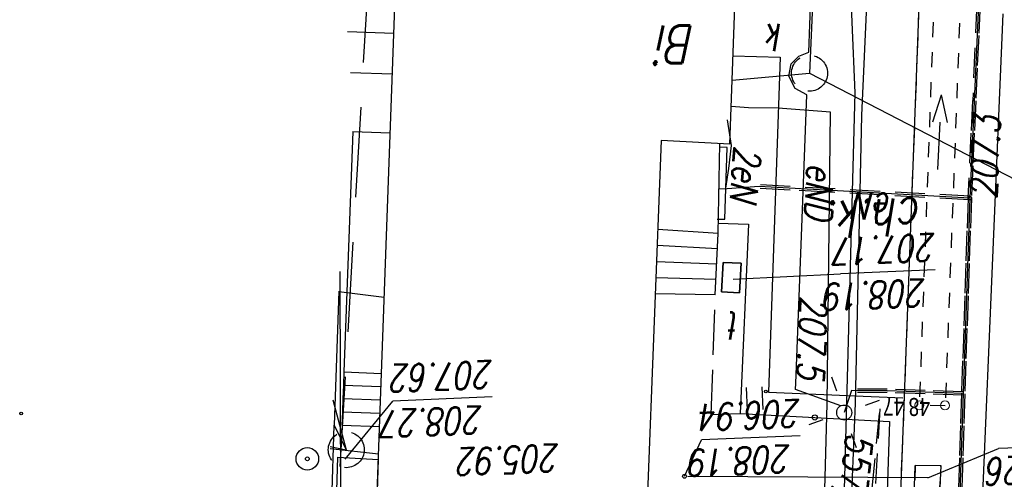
# Model space of a CAD drawing. Extents: x -110 to 11927435, y -6590197 to 5675023.
# Tile 44 of 71: x -107 to -74, y -210 to -194. Entities that reach past the tile are written whole.
import ezdxf
from ezdxf.enums import TextEntityAlignment as Align

# ---------------------------------------------------------------- set-up
doc = ezdxf.new("R2010")
doc.units = 0
doc.header["$PDMODE"] = 33
doc.header["$PDSIZE"] = 0.3
for name, pattern in [('BGT', [0]), ('BPB', [1.5, 1, -0.5]), ('BUD', [0]), ('KOC', [2, 1.5, -0.5]), ('KOJ', [0]), ('KOR', [1, 0.5, -0.5]), ('KOU', [1.5, 1, -0.5]), ('SCH', [0]), ('UBE', [1.5, 1, -0.5]), ('UOK', [1.5, 1, -0.5]), ('UOT', [1.5, 1, -0.5]), ('UPE', [0]), ('UPG', [0]), ('UPK', [0]), ('UPT', [0]), ('UPW', [0]), ('UXE', [1.5, 1, -0.5]), ('UXT', [1.5, 1, -0.5])]:
    doc.linetypes.add(name, pattern=pattern)
doc.layers.get('0').update_dxf_attribs({"color": 250, "linetype": 'CONTINUOUS', "lineweight": 100})
doc.layers.add('_0', color=7, linetype='CONTINUOUS')
for name, color, linetype, lineweight, plot in [('PP$$O', 209, 'CONTINUOUS', 13, False), ('PPUZO', 230, 'CONTINUOUS', 13, False), ('PPUZP', 230, 'CONTINUOUS', 13, False)]:
    doc.layers.add(name, color=color, linetype=linetype, lineweight=lineweight, plot=plot)
doc.styles.add('K1_ACAD', font='romans.shx', dxfattribs={"width": 0.8, "oblique": 12})
doc.styles.add('OPIS_PIK', font='txt', dxfattribs={"width": 0.8, "height": 1.2})
doc.styles.get("Standard").update_dxf_attribs({"font": 'Simplex.SHX', "width": 0.75})

# ---------------------------------------------------------------- blocks, each defined once
blk = doc.blocks.new('other_WSU')
at = {"linetype": 'Continuous'}
blk.add_circle((0, 0), 0.045, dxfattribs=at)
blk = doc.blocks.new('other_LAT')
at = {"linetype": 'Continuous'}
for p, q in [((0, 0.75), (0, 1.25)), ((-1.25, 0), (-0.75, 0)), ((0.75, 0), (1.25, 0)), ((0, -0.75), (0, -1.25))]:
    blk.add_line(p, q, dxfattribs=at)
blk = doc.blocks.new('other_SLS')
at = {"linetype": 'Continuous'}
blk.add_circle((0, 0), 0.25, dxfattribs=at)
blk = doc.blocks.new('other_UGE')
at = {"linetype": 'Continuous'}
blk.add_circle((0, 0), 0.0625, dxfattribs=at)
blk = doc.blocks.new('other_UGK')
at = {"linetype": 'Continuous'}
blk.add_circle((0, 0), 0.0625, dxfattribs=at)
blk = doc.blocks.new('TRA1')
at = {"linetype": 'Continuous'}
for p, q in [((-0.2625, -0.375), (-0.2625, 0.375)), ((0.2625, -0.375), (0.2625, 0.375))]:
    blk.add_line(p, q, dxfattribs=at)
blk = doc.blocks.new('other_WSP')
at = {"linetype": 'Continuous'}
blk.add_circle((0, 0), 0.045, dxfattribs=at)
blk = doc.blocks.new('other_UKK')
at = {"linetype": 'Continuous'}
blk.add_circle((0, 0), 0.375, dxfattribs=at)
blk = doc.blocks.new('PIK_UZ')
at = {"layer": 'PPUZP'}
blk.add_point((0, 0), dxfattribs=at)
at = {"layer": 'PP$$O', "oblique": 15, "width": 0.8, "flags": 1}
blk.add_attdef('KOD', (1, -1.3), '', height=0.5, dxfattribs=at)
at = {"layer": 'PPUZO', "color": 0, "style": 'OPIS_PIK', "width": 0.8}
blk.add_attdef('NR_PKT', (1, -0.5), '', height=1.2, dxfattribs=at)
blk = doc.blocks.new('other_KCI')
at = {"linetype": 'Continuous'}
for p, q in [((0, 0), (1.585, 0)), ((1.585, 0.25), (2.5, 0)), ((1.585, -0.25), (2.5, 0))]:
    blk.add_line(p, q, dxfattribs=at)
blk = doc.blocks.new('mdcp Łuszczanowiece')
at = {"layer": '_0', "linetype": 'KOU'}
blk.add_line((6591228.89, 5674894.8), (6591226.55, 5674833.05), dxfattribs=at)
at = {"layer": '_0'}
blk.add_line((6591228.89, 5674894.8), (6591226.64, 5674835.34), dxfattribs=at)
at = {"layer": '_0', "linetype": 'UPG'}
for p, q in [((6591230.646, 5674894.444), (6591230.048, 5674871.689)), ((6591230.048, 5674871.689), (6591230.147, 5674869.328)), ((6591230.147, 5674869.328), (6591230.288, 5674865.953))]:
    blk.add_line(p, q, dxfattribs=at)
at = {"layer": '_0', "linetype": 'KOJ'}
for p, q in [((6591225.968, 5674889.524), (6591225.104, 5674869.049)), ((6591232.933, 5674881.668), (6591228.451, 5674881.861)), ((6591232.551, 5674870.492), (6591232.933, 5674881.668)), ((6591234.123, 5674870.453), (6591232.551, 5674870.492))]:
    blk.add_line(p, q, dxfattribs=at)
at = {"layer": '_0', "linetype": 'UPE'}
for p, q in [((6591231.165, 5674888.973), (6591230.978, 5674882.064)), ((6591226.44, 5674881.72), (6591226.58, 5674886)), ((6591230.17, 5674881.62), (6591230.41, 5674882.35)), ((6591230.521, 5674882.129), (6591232.036, 5674881.581)), ((6591230.978, 5674882.064), (6591230.862, 5674872.333)), ((6591226.22, 5674875.2), (6591226.44, 5674881.72)), ((6591226.44, 5674881.72), (6591228.97, 5674881.63)), ((6591228.97, 5674881.63), (6591230.17, 5674881.62)), ((6591232.028, 5674881.368), (6591231.835, 5674876.472)), ((6591232.036, 5674881.581), (6591232.028, 5674881.368)), ((6591231.835, 5674876.472), (6591231.652, 5674871.753)), ((6591234.396, 5674875.904), (6591234.316, 5674873.509)), ((6591234.646, 5674875.895), (6591234.396, 5674875.904)), ((6591225.54, 5674860.01), (6591226.22, 5674875.2)), ((6591226.22, 5674875.2), (6591233.25, 5674874.81)), ((6591233.25, 5674874.81), (6591234.32, 5674874.89)), ((6591234.359, 5674874.862), (6591234.257, 5674874.207)), ((6591234.32, 5674874.89), (6591234.59, 5674874.9)), ((6591234.257, 5674874.207), (6591234.169, 5674873.443)), ((6591234.169, 5674873.443), (6591234.305, 5674872.587)), ((6591234.316, 5674873.509), (6591234.557, 5674873.499)), ((6591230.862, 5674872.333), (6591232.609, 5674872.198)), ((6591232.609, 5674872.198), (6591233.604, 5674872.185)), ((6591233.604, 5674872.185), (6591234.184, 5674872.145)), ((6591231.652, 5674871.753), (6591232.05, 5674871.539)), ((6591232.05, 5674871.539), (6591232.255, 5674871.129)), ((6591232.255, 5674871.129), (6591232.175, 5674870.719)), ((6591231.925, 5674870.465), (6591231.591, 5674870.324)), ((6591232.175, 5674870.719), (6591231.925, 5674870.465)), ((6591231.591, 5674870.324), (6591231.416, 5674865.794))]:
    blk.add_line(p, q, dxfattribs=at)
at = {"layer": '_0', "linetype": 'UPK'}
for p, q in [((6591247.242, 5674877.65), (6591247.214, 5674888.902)), ((6591247.54, 5674886.244), (6591247.431, 5674882.776)), ((6591227.618, 5674884.529), (6591235.623, 5674884.486)), ((6591247.562, 5674883.554), (6591245.95, 5674883.731)), ((6591247.558, 5674883.488), (6591247.026, 5674883.59)), ((6591247.474, 5674881.931), (6591247.026, 5674883.59)), ((6591247.431, 5674882.776), (6591247.026, 5674883.59)), ((6591247.278, 5674878.306), (6591247.431, 5674882.776)), ((6591234.152, 5674871.259), (6591231.567, 5674871.031)), ((6591230.433, 5674845.059), (6591231.567, 5674871.031)), ((6591245.491, 5674871.068), (6591246.883, 5674871.018)), ((6591246.981, 5674869.641), (6591245.441, 5674869.694))]:
    blk.add_line(p, q, dxfattribs=at)
at = {"layer": '_0', "linetype": 'UXT'}
blk.add_line((6591229.216, 5674882.223), (6591229.572, 5674888.064), dxfattribs=at)
at = {"layer": '_0', "linetype": 'UXE'}
blk.add_line((6591229.761, 5674887.861), (6591229.216, 5674882.223), dxfattribs=at)
at = {"layer": '_0', "linetype": 'UPW'}
for p, q in [((6591230.047, 5674882.034), (6591230.263, 5674887.332)), ((6591229.836, 5674872.44), (6591230.047, 5674882.034)), ((6591229.548, 5674866.31), (6591229.836, 5674872.44))]:
    blk.add_line(p, q, dxfattribs=at)
at = {"layer": '_0', "linetype": 'BGT'}
for p, q in [((6591228.898, 5674882.651), (6591229.029, 5674886.56)), ((6591231.391, 5674882.515), (6591228.898, 5674882.651)), ((6591233.884, 5674882.379), (6591231.391, 5674882.515)), ((6591233.598, 5674876.071), (6591233.884, 5674882.379)), ((6591234.631, 5674876.034), (6591233.598, 5674876.071))]:
    blk.add_line(p, q, dxfattribs=at)
at = {"layer": '_0', "linetype": 'BUD'}
for p, q in [((6591236.518, 5674873.271), (6591237.015, 5674886.253)), ((6591246.028, 5674885.9), (6591244.218, 5674835.937)), ((6591234.231, 5674873.395), (6591233.208, 5674845.716)), ((6591234.231, 5674873.395), (6591236.518, 5674873.271))]:
    blk.add_line(p, q, dxfattribs=at)
at = {"layer": '_0', "linetype": 'SCH'}
for p, q in [((6591245.962, 5674883.916), (6591246.028, 5674885.9)), ((6591247.375, 5674886.017), (6591247.306, 5674883.842)), ((6591247.306, 5674883.842), (6591245.962, 5674883.916)), ((6591247.17, 5674882.767), (6591245.917, 5674882.813)), ((6591247.153, 5674882.324), (6591247.17, 5674882.767)), ((6591247.153, 5674882.324), (6591245.901, 5674882.37)), ((6591247.138, 5674881.882), (6591247.153, 5674882.324)), ((6591247.138, 5674881.882), (6591245.885, 5674881.928)), ((6591247.121, 5674881.44), (6591247.138, 5674881.882)), ((6591247.121, 5674881.44), (6591245.869, 5674881.486)), ((6591247.105, 5674880.998), (6591247.121, 5674881.44)), ((6591247.105, 5674880.998), (6591245.853, 5674881.044)), ((6591246.812, 5674872.971), (6591247.105, 5674880.998)), ((6591234.711, 5674878.42), (6591234.616, 5674876.374)), ((6591234.711, 5674878.42), (6591236.714, 5674878.391)), ((6591234.687, 5674877.908), (6591236.694, 5674877.855)), ((6591234.664, 5674877.397), (6591236.673, 5674877.319)), ((6591234.64, 5674876.885), (6591236.653, 5674876.783)), ((6591234.616, 5674876.374), (6591234.554, 5674873.378)), ((6591234.616, 5674876.374), (6591236.632, 5674876.247)), ((6591246.812, 5674872.971), (6591245.562, 5674873.017))]:
    blk.add_line(p, q, dxfattribs=at)
at = {"layer": '_0', "linetype": 'UBE'}
for p, q in [((6591226.455, 5674883.862), (6591226.49, 5674884.932)), ((6591226.565, 5674883.858), (6591226.6, 5674884.928)), ((6591226.42, 5674882.792), (6591226.455, 5674883.862)), ((6591226.53, 5674882.788), (6591226.565, 5674883.858)), ((6591226.385, 5674881.722), (6591226.42, 5674882.792)), ((6591226.495, 5674881.718), (6591226.53, 5674882.788)), ((6591226.348, 5674880.635), (6591226.385, 5674881.722)), ((6591226.438, 5674881.665), (6591227.703, 5674881.62)), ((6591226.442, 5674881.775), (6591227.707, 5674881.73)), ((6591226.458, 5674880.631), (6591226.495, 5674881.718)), ((6591227.703, 5674881.62), (6591228.968, 5674881.575)), ((6591227.707, 5674881.73), (6591228.972, 5674881.685)), ((6591228.97, 5674881.685), (6591230.17, 5674881.675)), ((6591228.97, 5674881.575), (6591230.17, 5674881.565)), ((6591226.312, 5674879.549), (6591226.348, 5674880.635)), ((6591226.422, 5674879.545), (6591226.458, 5674880.631)), ((6591226.275, 5674878.462), (6591226.312, 5674879.549)), ((6591226.385, 5674878.458), (6591226.422, 5674879.545)), ((6591226.238, 5674877.375), (6591226.275, 5674878.462)), ((6591226.348, 5674877.371), (6591226.385, 5674878.458)), ((6591226.202, 5674876.289), (6591226.238, 5674877.375)), ((6591226.312, 5674876.285), (6591226.348, 5674877.371)), ((6591226.165, 5674875.202), (6591226.202, 5674876.289)), ((6591226.275, 5674875.198), (6591226.312, 5674876.285)), ((6591226.116, 5674874.117), (6591226.165, 5674875.202)), ((6591226.178, 5674873.028), (6591226.278, 5674875.2)), ((6591226.217, 5674875.136), (6591233.247, 5674874.755)), ((6591226.223, 5674875.255), (6591233.255, 5674874.872)), ((6591230.91, 5674874.995), (6591232.081, 5674874.93)), ((6591226.068, 5674873.032), (6591226.116, 5674874.117)), ((6591226.019, 5674871.947), (6591226.068, 5674873.032)), ((6591226.129, 5674871.943), (6591226.178, 5674873.028)), ((6591225.971, 5674870.862), (6591226.019, 5674871.947)), ((6591225.988, 5674868.683), (6591226.122, 5674871.959)), ((6591225.922, 5674869.777), (6591225.971, 5674870.862)), ((6591225.874, 5674868.692), (6591225.922, 5674869.777))]:
    blk.add_line(p, q, dxfattribs=at)
at = {"layer": '_0', "linetype": 'KOR'}
for p, q in [((6591227.232, 5674885.153), (6591227.185, 5674884.12)), ((6591228.036, 5674884.106), (6591228.074, 5674885.128)), ((6591226.185, 5674859.373), (6591227.04, 5674882.129)), ((6591227.04, 5674882.132), (6591227.83, 5674882.112)), ((6591227.079, 5674859.338), (6591227.904, 5674882.108))]:
    blk.add_line(p, q, dxfattribs=at)
at = {"layer": '_0', "linetype": 'UOK'}
for p, q in [((6591227.185, 5674884.12), (6591227.232, 5674885.153)), ((6591228.074, 5674885.128), (6591228.036, 5674884.106)), ((6591228.036, 5674884.106), (6591227.185, 5674884.12))]:
    blk.add_line(p, q, dxfattribs=at)
at = {"layer": '_0', "linetype": 'Continuous'}
for p, q in [((6591227.618, 5674884.529), (6591225.263, 5674883.554)), ((6591235.738, 5674884.478), (6591235.169, 5674883.265)), ((6591247.063, 5674883.902), (6591245.475, 5674881.968)), ((6591221.943, 5674883.415), (6591225.263, 5674883.554)), ((6591231.882, 5674883.128), (6591235.169, 5674883.265)), ((6591242.156, 5674881.829), (6591245.475, 5674881.968)), ((6591227.376, 5674877.59), (6591230.533, 5674877.723)), ((6591234.116, 5674877.901), (6591230.533, 5674877.723)), ((6591231.567, 5674871.031), (6591224.359, 5674874.758))]:
    blk.add_line(p, q, dxfattribs=at)
at = {"layer": '_0', "linetype": 'KOC'}
for q in [(6591233.884, 5674882.379), (6591234.708, 5674878.52)]:
    blk.add_line((6591234.85, 5674882.421), q, dxfattribs=at)
at = {"layer": '_0', "linetype": 'UOT'}
for p, q in [((6591233.899, 5674878.353), (6591233.85, 5674877.371)), ((6591234.499, 5674878.323), (6591233.899, 5674878.353)), ((6591234.45, 5674877.341), (6591234.499, 5674878.323)), ((6591233.85, 5674877.371), (6591234.45, 5674877.341))]:
    blk.add_line(p, q, dxfattribs=at)
at = {"layer": '_0', "linetype": 'UPT'}
for p, q in [((6591233.85, 5674877.371), (6591233.899, 5674878.353)), ((6591233.899, 5674878.353), (6591234.499, 5674878.323)), ((6591247.278, 5674878.313), (6591245.761, 5674878.507)), ((6591234.499, 5674878.323), (6591234.45, 5674877.341)), ((6591234.45, 5674877.341), (6591233.85, 5674877.371))]:
    blk.add_line(p, q, dxfattribs=at)
at = {"layer": '_0', "linetype": 'BPB', "ltscale": 3}
blk.add_lwpolyline([(6591165.185, 5674987.457), (6591158.691, 5674859.807), (6591109.553, 5674863.045), (6591110.755, 5674725.53), (6591237.72, 5674719.424), (6591252.958, 5674983.187)], close=True, dxfattribs=at)
at = {"layer": '_0', "linetype": 'UOK'}
for centre in [(6591247.026, 5674883.59), (6591231.567, 5674871.031)]:
    blk.add_circle(centre, 0.6, dxfattribs=at)
at = {"layer": '_0', "linetype": 'BGT'}
blk.add_circle((6591231.391, 5674882.515), 0.085, dxfattribs=at)
at = {"layer": '_0'}
for name, p, rotation in [('other_UGK', (6591235.738, 5674884.478), 272.3993814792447), ('other_LAT', (6591230.41, 5674882.35), 289.2900021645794), ('TRA1', (6591233.405, 5674881.882), 2.397768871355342), ('other_WSU', (6591233.025, 5674881.652), 2.397741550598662)]:
    blk.add_blockref(name, p, dxfattribs=dict(at, rotation=rotation))
at = {"layer": '_0', "color": 253}
for name, p, rotation in [('other_UGK', (6591235.738, 5674884.478), 272.3993814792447), ('other_UKK', (6591248.325, 5674883.894), 2.398588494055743), ('other_LAT', (6591230.41, 5674882.35), 289.2900021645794), ('other_UGK', (6591248.325, 5674883.894), 2.398588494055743), ('other_WSP', (6591257.877, 5674882.383), 2.399052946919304), ('TRA1', (6591233.405, 5674881.882), 2.397768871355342), ('other_WSU', (6591233.025, 5674881.652), 2.397741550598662), ('other_KCI', (6591227.284, 5674874.248), 267.1879521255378)]:
    blk.add_blockref(name, p, dxfattribs=dict(at, rotation=rotation))
at = {"layer": '_0', "xscale": 0.5, "yscale": 0.5, "zscale": 0.5}
for p, values in [((6591227.046, 5674882.115, 208.251), {'NR_PKT': '48'}), ((6591227.903, 5674882.107, 208.266), {'NR_PKT': '47'})]:
    blk.add_blockref('PIK_UZ', p, dxfattribs=at).add_auto_attribs(values)
at = {"layer": '_0'}
for name, p in [('other_SLS', (6591230.41, 5674882.35)), ('other_UGE', (6591226.22, 5674875.2))]:
    blk.add_blockref(name, p, dxfattribs=at)
at = {"layer": '_0', "color": 253}
for name, p in [('other_SLS', (6591230.41, 5674882.35)), ('other_UGE', (6591226.22, 5674875.2))]:
    blk.add_blockref(name, p, dxfattribs=at)
at = {"layer": '_0', "style": 'K1_ACAD', "oblique": 12, "width": 0.8}
for s, height, rotation, p in [('557/13', 0.9, 83.4922, (6591230.329, 5674883.009)), ('207.5', 0.9, 87.7501, (6591231.873, 5674878.453)), ('ch.k.', 1.25, 2.3976, (6591227.832, 5674875.176)), ('eN', 0.9, 356.87, (6591228.82, 5674875.06)), ('eND', 0.9, 87.7502, (6591231.652, 5674874.027)), ('2eN', 0.9, 85.4172, (6591234.075, 5674873.437))]:
    blk.add_text(s, height=height, rotation=rotation, dxfattribs=at).set_placement(p)
for s, rotation, p in [('208.26', 2.3973, (6591222.214, 5674884.628)), ('208.19', 2.3979, (6591232.153, 5674884.34)), ('205.92', 2.3983, (6591239.867, 5674884.31)), ('206.94', 2.3979, (6591231.814, 5674882.825)), ('208.27', 2.3984, (6591242.427, 5674883.041)), ('207.62', 2.3984, (6591242.088, 5674881.525)), ('t', 2.3978, (6591233.867, 5674879.905)), ('208.19', 2.3977, (6591227.647, 5674878.803)), ('207.17', 2.3977, (6591227.309, 5674877.287)), ('207.3', 267.42, (6591226.22, 5674875.2))]:
    blk.add_text(s, height=0.9, rotation=rotation, dxfattribs=at).set_placement(p, align=Align.TOP_LEFT)
blk.add_text('Bi', height=1.25, dxfattribs=at).set_placement((6591235.375, 5674870.694), align=Align.TOP_LEFT)
blk.add_text('k', height=0.9, rotation=2.3978, dxfattribs=at).set_placement((6591232.989, 5674869.401), align=Align.RIGHT)

msp = doc.modelspace()

# ---------------------------------------------------------------- block references
at = {"layer": '_0', "linetype": 'ByBlock', "lineweight": 9, "rotation": 180}
msp.add_blockref('mdcp Łuszczanowiece', (6591151.409, 5674674.849), dxfattribs=at)

doc.saveas('drawing.dxf')
